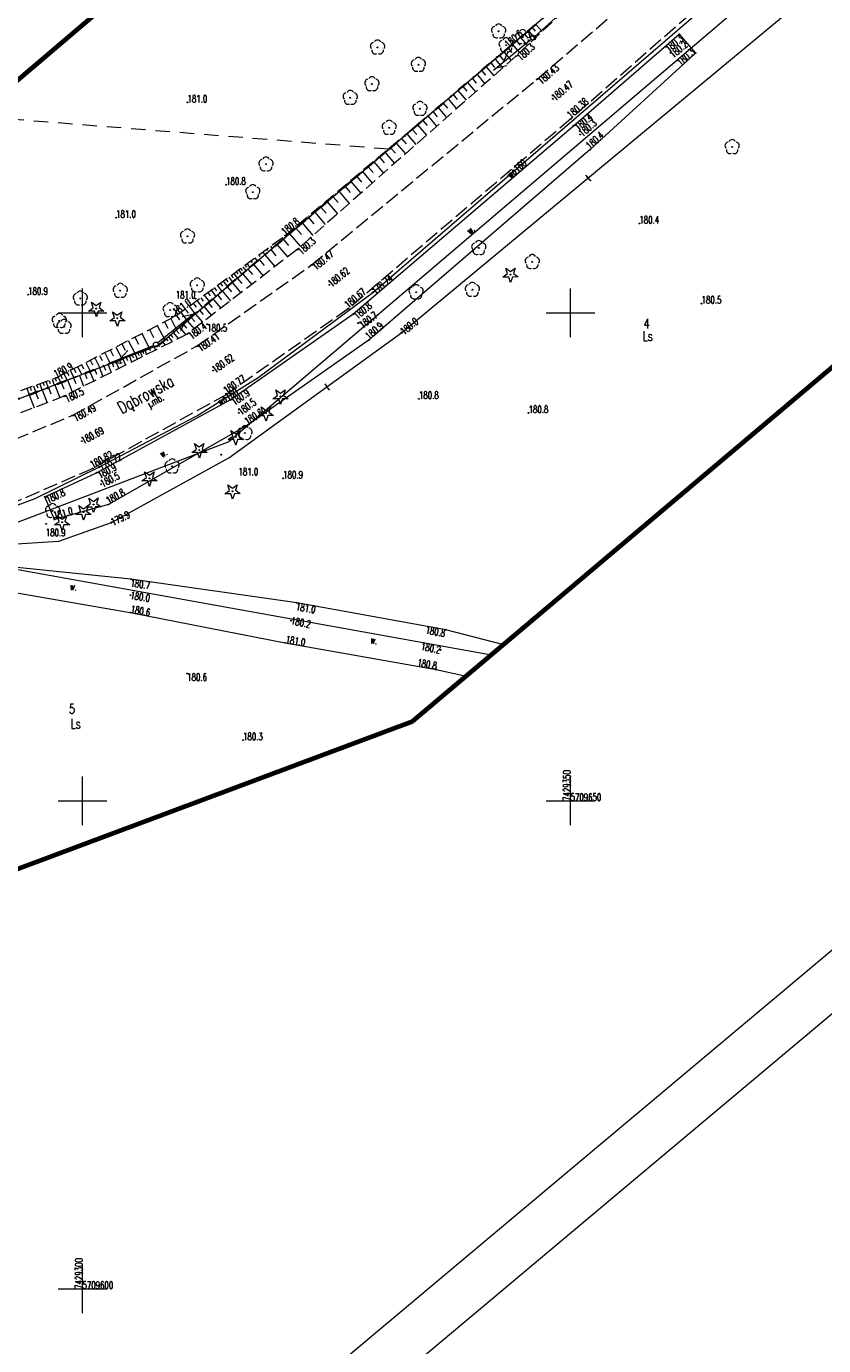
# Model space of a CAD drawing. Header units: metres. Extents: x 7429064 to 7429988, y 5709479 to 5710302.
# Tile 9 of 38: x 7429294 to 7429376, y 5709594 to 5709729. Entities that reach past the tile are written whole.
import ezdxf
from ezdxf.enums import TextEntityAlignment as Align

# ---------------------------------------------------------------- set-up
doc = ezdxf.new("R2010")
doc.units = ezdxf.units.M
doc.header["$MEASUREMENT"] = 0
for name, pattern in [('1', [0]), ('12', [3, 1, -1, 0, -1]), ('3_1', [0]), ('3_BUBZ02', [1.75, 1.25, -0.5]), ('3_BUBZ02G', [1.75, 1.25, -0.5]), ('3_KTJZ01', [2, 1.5, -0.5]), ('3_PTRW02', [0]), ('4', [2.5, 1.5, -1]), ('4_1', [0]), ('4_BUBZ02', [1.75, 1.25, -0.5]), ('4_BUBZ02G', [1.75, 1.25, -0.5]), ('7_1', [0]), ('7_SUPT_01', [0]), ('7_SUPW_01', [0]), ('8_SUPT_01', [0])]:
    doc.linetypes.add(name, pattern=pattern)
doc.layers.get('0').update_dxf_attribs({"color": 250, "linetype": 'CONTINUOUS', "lineweight": 100})
for name, color, linetype, lineweight in [('arkusz', 250, 'CONTINUOUS', 18), ('BUBZ_L_1', 7, '3_BUBZ02', 18), ('BUBZ_L_1_a', 7, '4_BUBZ02', 18), ('DZIALKA_L_0', 96, '1', 18), ('DZIALKA_T_0', 96, 'CONTINUOUS', 18), ('GMINA_L_0', 7, '12', 35), ('KRZYZE_L_0', 7, '1', 18), ('KRZYZE_T_0', 7, 'CONTINUOUS', 18), ('KTJZ_E_T_0', 7, 'CONTINUOUS', 15), ('KTJZ_L_0', 7, '3_KTJZ01', 18), ('KTUL_E_T_0', 7, 'CONTINUOUS', 25), ('OBOP_T_0', 96, 'CONTINUOUS', 18), ('OBOP_T_0_a', 96, 'CONTINUOUS', 18), ('OBOP_T_1', 96, 'CONTINUOUS', 18), ('OBOP_T_1_a', 96, 'CONTINUOUS', 18), ('PTRW_E_T_0', 7, 'CONTINUOUS', 15), ('PTRW_L_1', 7, 'CONTINUOUS', 18), ('RTPW_T_0', 7, 'CONTINUOUS', 15), ('RTPW_T_0_a', 7, 'CONTINUOUS', 15), ('RTPW_T_1', 7, 'CONTINUOUS', 15), ('SUPM_T_0', 7, 'CONTINUOUS', 15), ('SUPT_E_T_0', 30, 'CONTINUOUS', 15), ('SUPT_L_0', 30, '7_SUPT_01', 18), ('SUPT_L_0_a', 30, '8_SUPT_01', 18), ('SUPW_E_T_0', 5, 'CONTINUOUS', 15), ('SUPW_L_0', 5, '7_SUPW_01', 18), ('SUSM_T_3_a', 7, 'CONTINUOUS', 18), ('SUTT_T_0', 30, 'CONTINUOUS', 18), ('SUTW_T_0', 5, 'CONTINUOUS', 18), ('UZYTKI_L_0', 96, '4', 18), ('UZYTKI_T_0', 96, 'CONTINUOUS', 18), ('zakres', 2, 'CONTINUOUS', 70)]:
    doc.layers.add(name, color=color, linetype=linetype, lineweight=lineweight)
doc.styles.get("Standard").update_dxf_attribs({"font": 'Simplex.SHX', "width": 0.75})

# ---------------------------------------------------------------- blocks, each defined once
blk = doc.blocks.new('3_OBOP02_01')
at = {"linetype": 'Continuous'}
blk.add_circle((0, 0), 0.045, dxfattribs=at)
for centre, start, end in [((-0.36, 0.12), 102.1445, 221.86), ((0, 0.38), 30.1401, 149.8599), ((0.36, 0.12), 318.14, 77.8555), ((-0.22, -0.3), 174.1482, 293.8542), ((0.22, -0.3), 246.1458, 5.8518)]:
    blk.add_arc(centre, 0.375, start, end, dxfattribs=at)
blk = doc.blocks.new('3_OBOP01_01')
at = {"linetype": 'Continuous'}
for p, q in [((-0.78225, -0.26495), (-0.3012, 0.09375)), ((-0.3012, 0.09375), (-0.4937, 0.6621)), ((-0.4937, 0.6621), (-0.0039, 0.31545)), ((-0.0039, 0.31545), (0.4771, 0.67415)), ((0.4771, 0.67415), (0.2988, 0.1012)), ((0.2988, 0.1012), (0.7886, -0.24545)), ((-0.18225, -0.2575), (-0.78225, -0.26495)), ((0.01025, -0.82585), (-0.18225, -0.2575)), ((0.1886, -0.2529), (0.01025, -0.82585)), ((0.7886, -0.24545), (0.1886, -0.2529))]:
    blk.add_line(p, q, dxfattribs=at)
blk.add_circle((0, 0), 0.045, dxfattribs=at)
blk = doc.blocks.new('3_RTPW01')
at = {"linetype": 'Continuous'}
blk.add_circle((0, 0), 0.045, dxfattribs=at)
blk = doc.blocks.new('3_RTPW02')
at = {"linetype": 'Continuous'}
blk.add_circle((0, 0), 0.045, dxfattribs=at)
blk = doc.blocks.new('4_OBOP02_01')
at = {"linetype": 'Continuous'}
blk.add_circle((0, 0), 0.045, dxfattribs=at)
for centre, start, end in [((-0.36, 0.12), 102.1445, 221.86), ((0, 0.38), 30.1401, 149.8599), ((0.36, 0.12), 318.14, 77.8555), ((-0.22, -0.3), 174.1482, 293.8542), ((0.22, -0.3), 246.1458, 5.8518)]:
    blk.add_arc(centre, 0.375, start, end, dxfattribs=at)
blk = doc.blocks.new('4_OBOP01_01')
at = {"linetype": 'Continuous'}
for p, q in [((-0.78225, -0.26495), (-0.3012, 0.09375)), ((-0.3012, 0.09375), (-0.4937, 0.6621)), ((-0.4937, 0.6621), (-0.0039, 0.31545)), ((-0.0039, 0.31545), (0.4771, 0.67415)), ((0.4771, 0.67415), (0.2988, 0.1012)), ((0.2988, 0.1012), (0.7886, -0.24545)), ((-0.18225, -0.2575), (-0.78225, -0.26495)), ((0.01025, -0.82585), (-0.18225, -0.2575)), ((0.1886, -0.2529), (0.01025, -0.82585)), ((0.7886, -0.24545), (0.1886, -0.2529))]:
    blk.add_line(p, q, dxfattribs=at)
blk.add_circle((0, 0), 0.045, dxfattribs=at)
blk = doc.blocks.new('4_RTPW01')
at = {"linetype": 'Continuous'}
blk.add_circle((0, 0), 0.045, dxfattribs=at)
blk = doc.blocks.new('7_SUSM04_01')
at = {"linetype": 'Continuous'}
blk.add_circle((0, 0), 0.25, dxfattribs=at)
blk = doc.blocks.new('7_SUPS01_07')
at = {"linetype": 'Continuous'}
blk.add_circle((0, 0), 0.0625, dxfattribs=at)
blk = doc.blocks.new('7_SUPS01_08')
at = {"linetype": 'Continuous'}
blk.add_circle((0, 0), 0.0625, dxfattribs=at)
blk = doc.blocks.new('8_SUSM04_01')
at = {"linetype": 'Continuous'}
blk.add_circle((0, 0), 0.25, dxfattribs=at)

msp = doc.modelspace()

# ---------------------------------------------------------------- linework, layer by layer
at = {"layer": 'arkusz', "linetype": 'Continuous'}
for p, q in [((7429988.34, 5710141.34), (7429199.32, 5709479.27)), ((7429981.3, 5710141.96), (7429199.93, 5709486.32))]:
    msp.add_line(p, q, dxfattribs=at)
at = {"layer": 'BUBZ_L_1', "linetype": '3_BUBZ02'}
for p, q in [((7429362.15, 5709742.94), (7429344.41, 5709726.3)), ((7429344.41, 5709726.3), (7429321.95, 5709706.46)), ((7429321.95, 5709706.46), (7429310.74, 5709697.83)), ((7429310.74, 5709697.83), (7429298.09, 5709691.45)), ((7429298.09, 5709691.45), (7429284.33, 5709686.14))]:
    msp.add_line(p, q, dxfattribs=at)
at = {"layer": 'BUBZ_L_1', "linetype": '3_BUBZ02G'}
for p, q in [((7429343.65, 5709727.14), (7429348.21, 5709731.08)), ((7429338.5, 5709722.82), (7429343.65, 5709727.14)), ((7429307.84, 5709696.73), (7429338.5, 5709722.82)), ((7429284.02, 5709687.53), (7429307.84, 5709696.73))]:
    msp.add_line(p, q, dxfattribs=at)
at = {"layer": 'BUBZ_L_1', "linetype": '3_1'}
for p, q in [((7429345.68, 5709728.89), (7429346.35, 5709728.12)), ((7429346.07, 5709729.23), (7429346.39, 5709728.85)), ((7429346.44, 5709729.55), (7429347.09, 5709728.81)), ((7429344.47, 5709727.85), (7429344.82, 5709727.43)), ((7429344.88, 5709728.2), (7429345.58, 5709727.39)), ((7429345.28, 5709728.55), (7429345.62, 5709728.15)), ((7429342.73, 5709726.37), (7429343.11, 5709725.92)), ((7429343.18, 5709726.74), (7429343.92, 5709725.86)), ((7429343.62, 5709727.11), (7429343.98, 5709726.68)), ((7429344.05, 5709727.48), (7429344.77, 5709726.64)), ((7429341.36, 5709725.22), (7429342.14, 5709724.29)), ((7429341.82, 5709725.61), (7429342.21, 5709725.15)), ((7429342.28, 5709725.99), (7429343.04, 5709725.09)), ((7429339.45, 5709723.61), (7429340.27, 5709722.64)), ((7429339.94, 5709724.02), (7429340.34, 5709723.54)), ((7429340.42, 5709724.43), (7429341.21, 5709723.48)), ((7429340.89, 5709724.82), (7429341.29, 5709724.36)), ((7429337.96, 5709722.36), (7429338.39, 5709721.85)), ((7429338.46, 5709722.78), (7429339.3, 5709721.79)), ((7429338.96, 5709723.2), (7429339.37, 5709722.71)), ((7429336.43, 5709721.05), (7429337.3, 5709720.02)), ((7429336.94, 5709721.49), (7429337.38, 5709720.98)), ((7429337.45, 5709721.93), (7429338.31, 5709720.91)), ((7429334.86, 5709719.71), (7429335.31, 5709719.19)), ((7429335.38, 5709720.17), (7429336.28, 5709719.12)), ((7429335.91, 5709720.61), (7429336.35, 5709720.09)), ((7429333.24, 5709718.34), (7429334.16, 5709717.25)), ((7429333.78, 5709718.8), (7429334.24, 5709718.26)), ((7429334.32, 5709719.26), (7429335.23, 5709718.19)), ((7429331.57, 5709716.92), (7429332.05, 5709716.36)), ((7429332.13, 5709717.4), (7429333.08, 5709716.29)), ((7429332.69, 5709717.87), (7429333.15, 5709717.32)), ((7429329.86, 5709715.47), (7429330.84, 5709714.31)), ((7429330.44, 5709715.96), (7429330.92, 5709715.38)), ((7429331.01, 5709716.44), (7429331.97, 5709715.31)), ((7429328.69, 5709714.47), (7429329.69, 5709713.3)), ((7429329.28, 5709714.97), (7429329.77, 5709714.39)), ((7429326.9, 5709712.95), (7429327.41, 5709712.34)), ((7429327.5, 5709713.46), (7429328.52, 5709712.26)), ((7429328.1, 5709713.97), (7429328.6, 5709713.38)), ((7429325.05, 5709711.38), (7429326.11, 5709710.14)), ((7429325.68, 5709711.9), (7429326.2, 5709711.29)), ((7429326.29, 5709712.43), (7429327.33, 5709711.21)), ((7429323.8, 5709710.31), (7429324.87, 5709709.04)), ((7429324.43, 5709710.84), (7429324.96, 5709710.22)), ((7429321.86, 5709708.66), (7429322.42, 5709708.01)), ((7429322.51, 5709709.21), (7429323.61, 5709707.93)), ((7429323.16, 5709709.76), (7429323.7, 5709709.12)), ((7429320.55, 5709707.55), (7429321.11, 5709706.89)), ((7429321.21, 5709708.1), (7429322.32, 5709706.79)), ((7429318.69, 5709705.96), (7429319.72, 5709704.74)), ((7429319.29, 5709706.48), (7429319.82, 5709705.85)), ((7429319.92, 5709707), (7429321, 5709705.73)), ((7429317.52, 5709704.96), (7429318.5, 5709703.8)), ((7429318.09, 5709705.45), (7429318.6, 5709704.86)), ((7429315.86, 5709703.55), (7429316.32, 5709703.02)), ((7429316.4, 5709704.01), (7429317.34, 5709702.91)), ((7429316.95, 5709704.48), (7429317.43, 5709703.92)), ((7429314.32, 5709702.24), (7429315.17, 5709701.24)), ((7429314.82, 5709702.67), (7429315.26, 5709702.16)), ((7429315.33, 5709703.11), (7429316.23, 5709702.06)), ((7429312.44, 5709700.64), (7429313.21, 5709699.73)), ((7429312.89, 5709701.03), (7429313.29, 5709700.56)), ((7429313.36, 5709701.42), (7429314.17, 5709700.47)), ((7429313.83, 5709701.83), (7429314.25, 5709701.34)), ((7429310.72, 5709699.18), (7429311.43, 5709698.36)), ((7429311.14, 5709699.53), (7429311.5, 5709699.11)), ((7429311.56, 5709699.89), (7429312.3, 5709699.03)), ((7429311.99, 5709700.26), (7429312.37, 5709699.82)), ((7429309.3, 5709697.97), (7429309.81, 5709697.36)), ((7429309.6, 5709698.23), (7429309.89, 5709697.89)), ((7429309.94, 5709698.52), (7429310.59, 5709697.75)), ((7429310.32, 5709698.84), (7429310.66, 5709698.44)), ((7429307.33, 5709696.53), (7429307.47, 5709696.18)), ((7429307.8, 5709696.71), (7429307.86, 5709696.56)), ((7429308.19, 5709697.03), (7429308.48, 5709696.69)), ((7429308.57, 5709697.35), (7429308.75, 5709697.13)), ((7429308.78, 5709697.53), (7429309.19, 5709697.05)), ((7429309.02, 5709697.74), (7429309.26, 5709697.47)), ((7429303.79, 5709695.17), (7429303.93, 5709694.82)), ((7429304.14, 5709695.3), (7429304.4, 5709694.63)), ((7429304.48, 5709695.43), (7429304.6, 5709695.11)), ((7429304.8, 5709695.55), (7429305.03, 5709694.95)), ((7429305.1, 5709695.67), (7429305.21, 5709695.38)), ((7429305.39, 5709695.78), (7429305.6, 5709695.24)), ((7429305.66, 5709695.89), (7429305.76, 5709695.63)), ((7429305.92, 5709695.99), (7429306.11, 5709695.49)), ((7429306.17, 5709696.08), (7429306.26, 5709695.85)), ((7429306.4, 5709696.17), (7429306.57, 5709695.73)), ((7429306.87, 5709696.35), (7429306.94, 5709696.15)), ((7429300.23, 5709693.79), (7429300.44, 5709693.26)), ((7429300.76, 5709694), (7429301.15, 5709692.99)), ((7429301.26, 5709694.19), (7429301.45, 5709693.71)), ((7429301.74, 5709694.37), (7429302.09, 5709693.47)), ((7429302.19, 5709694.55), (7429302.36, 5709694.12)), ((7429302.62, 5709694.72), (7429302.94, 5709693.9)), ((7429303.03, 5709694.87), (7429303.18, 5709694.48)), ((7429303.42, 5709695.02), (7429303.71, 5709694.28)), ((7429297.18, 5709692.61), (7429297.68, 5709691.29)), ((7429297.83, 5709692.87), (7429298.08, 5709692.22)), ((7429298.48, 5709693.12), (7429298.96, 5709691.89)), ((7429299.09, 5709693.35), (7429299.32, 5709692.77)), ((7429299.68, 5709693.58), (7429300.11, 5709692.47)), ((7429294.54, 5709691.59), (7429295.05, 5709690.28)), ((7429295.2, 5709691.85), (7429295.45, 5709691.19)), ((7429295.86, 5709692.1), (7429296.37, 5709690.79)), ((7429296.52, 5709692.36), (7429296.77, 5709691.7))]:
    msp.add_line(p, q, dxfattribs=at)
at = {"layer": 'BUBZ_L_1_a', "linetype": '4_BUBZ02'}
for p, q in [((7429307.84, 5709696.73), (7429338.5, 5709722.82)), ((7429284.02, 5709687.53), (7429307.84, 5709696.73))]:
    msp.add_line(p, q, dxfattribs=at)
at = {"layer": 'BUBZ_L_1_a', "linetype": '4_BUBZ02G'}
for p, q in [((7429320.76, 5709707.92), (7429338.5, 5709722.82)), ((7429309.58, 5709699.69), (7429320.76, 5709707.92)), ((7429297.3, 5709693.34), (7429309.58, 5709699.69)), ((7429283.8, 5709688.52), (7429297.3, 5709693.34))]:
    msp.add_line(p, q, dxfattribs=at)
at = {"layer": 'BUBZ_L_1_a', "linetype": '4_1'}
for p, q in [((7429337.72, 5709722.16), (7429337.72, 5709722.15)), ((7429338.1, 5709722.48), (7429338.1, 5709722.48)), ((7429338.48, 5709722.8), (7429338.48, 5709722.8)), ((7429336.19, 5709720.87), (7429336.2, 5709720.86)), ((7429336.57, 5709721.19), (7429336.58, 5709721.18)), ((7429336.95, 5709721.52), (7429336.96, 5709721.51)), ((7429337.34, 5709721.84), (7429337.34, 5709721.83)), ((7429334.66, 5709719.59), (7429334.68, 5709719.56)), ((7429335.04, 5709719.91), (7429335.06, 5709719.89)), ((7429335.42, 5709720.23), (7429335.44, 5709720.21)), ((7429335.8, 5709720.55), (7429335.82, 5709720.53)), ((7429333.12, 5709718.3), (7429333.15, 5709718.27)), ((7429333.51, 5709718.62), (7429333.53, 5709718.59)), ((7429333.89, 5709718.94), (7429333.91, 5709718.91)), ((7429334.27, 5709719.27), (7429334.3, 5709719.24)), ((7429331.59, 5709717.02), (7429331.63, 5709716.97)), ((7429331.97, 5709717.34), (7429332.01, 5709717.29)), ((7429332.36, 5709717.66), (7429332.39, 5709717.62)), ((7429332.74, 5709717.98), (7429332.77, 5709717.94)), ((7429329.68, 5709715.41), (7429329.73, 5709715.35)), ((7429330.06, 5709715.73), (7429330.11, 5709715.67)), ((7429330.44, 5709716.05), (7429330.49, 5709716)), ((7429330.83, 5709716.37), (7429330.87, 5709716.32)), ((7429331.21, 5709716.69), (7429331.25, 5709716.65)), ((7429328.15, 5709714.12), (7429328.19, 5709714.06)), ((7429328.53, 5709714.44), (7429328.58, 5709714.38)), ((7429328.91, 5709714.76), (7429328.96, 5709714.71)), ((7429329.29, 5709715.09), (7429329.34, 5709715.03)), ((7429326.61, 5709712.84), (7429326.66, 5709712.78)), ((7429327, 5709713.16), (7429327.06, 5709713.08)), ((7429327.38, 5709713.48), (7429327.43, 5709713.42)), ((7429327.76, 5709713.8), (7429327.82, 5709713.73)), ((7429325.08, 5709711.55), (7429325.13, 5709711.49)), ((7429325.47, 5709711.87), (7429325.54, 5709711.79)), ((7429325.85, 5709712.19), (7429325.9, 5709712.13)), ((7429326.23, 5709712.51), (7429326.3, 5709712.43)), ((7429323.55, 5709710.26), (7429323.6, 5709710.21)), ((7429323.93, 5709710.58), (7429324.01, 5709710.49)), ((7429324.32, 5709710.91), (7429324.36, 5709710.85)), ((7429324.7, 5709711.23), (7429324.77, 5709711.14)), ((7429321.64, 5709708.66), (7429321.73, 5709708.55)), ((7429322.02, 5709708.98), (7429322.07, 5709708.92)), ((7429322.4, 5709709.3), (7429322.49, 5709709.19)), ((7429322.78, 5709709.62), (7429322.83, 5709709.56)), ((7429323.17, 5709709.94), (7429323.25, 5709709.84)), ((7429320.07, 5709707.41), (7429320.2, 5709707.24)), ((7429320.47, 5709707.71), (7429320.53, 5709707.64)), ((7429320.87, 5709708.01), (7429320.97, 5709707.9)), ((7429321.25, 5709708.33), (7429321.3, 5709708.28)), ((7429318.06, 5709705.93), (7429318.17, 5709705.77)), ((7429318.46, 5709706.23), (7429318.67, 5709705.94)), ((7429318.86, 5709706.52), (7429318.96, 5709706.4)), ((7429319.27, 5709706.82), (7429319.43, 5709706.59)), ((7429319.67, 5709707.12), (7429319.74, 5709707.02)), ((7429316.21, 5709704.57), (7429316.37, 5709704.35)), ((7429316.43, 5709704.73), (7429316.74, 5709704.31)), ((7429316.64, 5709704.89), (7429316.79, 5709704.68)), ((7429316.85, 5709705.04), (7429317.14, 5709704.64)), ((7429317.25, 5709705.34), (7429317.39, 5709705.15)), ((7429317.65, 5709705.63), (7429317.91, 5709705.29)), ((7429314.42, 5709703.25), (7429314.84, 5709702.68)), ((7429314.7, 5709703.46), (7429314.9, 5709703.19)), ((7429314.98, 5709703.66), (7429315.37, 5709703.13)), ((7429315.24, 5709703.86), (7429315.43, 5709703.6)), ((7429315.5, 5709704.04), (7429315.86, 5709703.55)), ((7429315.74, 5709704.23), (7429315.92, 5709703.99)), ((7429315.98, 5709704.4), (7429316.32, 5709703.94)), ((7429312.83, 5709702.08), (7429313.08, 5709701.74)), ((7429313.17, 5709702.33), (7429313.65, 5709701.68)), ((7429313.5, 5709702.58), (7429313.73, 5709702.26)), ((7429313.82, 5709702.81), (7429314.27, 5709702.2)), ((7429314.12, 5709703.03), (7429314.34, 5709702.74)), ((7429310.93, 5709700.69), (7429311.53, 5709699.87)), ((7429311.34, 5709700.99), (7429311.63, 5709700.59)), ((7429311.73, 5709701.28), (7429312.29, 5709700.52)), ((7429312.11, 5709701.55), (7429312.38, 5709701.19)), ((7429312.48, 5709701.82), (7429313, 5709701.12)), ((7429309.05, 5709699.42), (7429309.64, 5709698.27)), ((7429309.62, 5709699.72), (7429309.95, 5709699.27)), ((7429310.07, 5709700.05), (7429310.72, 5709699.18)), ((7429310.51, 5709700.38), (7429310.82, 5709699.95)), ((7429306.09, 5709697.89), (7429306.88, 5709696.36)), ((7429306.86, 5709698.28), (7429307.27, 5709697.48)), ((7429307.66, 5709698.7), (7429308.42, 5709697.23)), ((7429308.4, 5709699.08), (7429308.74, 5709698.43)), ((7429303.42, 5709696.5), (7429304.05, 5709695.27)), ((7429304.03, 5709696.82), (7429304.37, 5709696.17)), ((7429304.68, 5709697.16), (7429305.39, 5709695.79)), ((7429305.37, 5709697.51), (7429305.75, 5709696.79)), ((7429300.78, 5709695.14), (7429301.02, 5709694.66)), ((7429301.25, 5709695.38), (7429301.77, 5709694.38)), ((7429301.75, 5709695.64), (7429302.02, 5709695.11)), ((7429302.28, 5709695.91), (7429302.85, 5709694.8)), ((7429302.83, 5709696.2), (7429303.13, 5709695.61)), ((7429298.08, 5709693.74), (7429298.42, 5709693.09)), ((7429298.41, 5709693.91), (7429298.59, 5709693.57)), ((7429298.75, 5709694.09), (7429299.13, 5709693.37)), ((7429299.12, 5709694.28), (7429299.31, 5709693.9)), ((7429299.5, 5709694.48), (7429299.92, 5709693.67)), ((7429299.9, 5709694.69), (7429300.12, 5709694.26)), ((7429300.33, 5709694.91), (7429300.79, 5709694.01)), ((7429294.97, 5709692.51), (7429295.21, 5709691.85)), ((7429295.3, 5709692.63), (7429295.42, 5709692.3)), ((7429295.63, 5709692.74), (7429295.85, 5709692.1)), ((7429295.95, 5709692.86), (7429296.06, 5709692.54)), ((7429296.26, 5709692.97), (7429296.49, 5709692.34)), ((7429296.58, 5709693.08), (7429296.69, 5709692.77)), ((7429296.88, 5709693.19), (7429297.1, 5709692.58)), ((7429297.19, 5709693.3), (7429297.3, 5709693)), ((7429297.48, 5709693.43), (7429297.78, 5709692.85)), ((7429297.77, 5709693.58), (7429297.93, 5709693.27)), ((7429294.3, 5709692.27), (7429294.54, 5709691.59)), ((7429294.64, 5709692.39), (7429294.76, 5709692.06))]:
    msp.add_line(p, q, dxfattribs=at)
at = {"layer": 'DZIALKA_L_0', "linetype": '1'}
for p, q in [((7429435.86, 5709805.65), (7429307.84, 5709696.73)), ((7429408.88, 5709766.76), (7429315.02, 5709686.81)), ((7429307.84, 5709696.73), (7429130.47, 5709628.22)), ((7429284.72, 5709675.26), (7429315.02, 5709686.81)), ((7429284.72, 5709675.26), (7429341.9, 5709664.95))]:
    msp.add_line(p, q, dxfattribs=at)
at = {"layer": 'GMINA_L_0', "linetype": '12'}
for p, q in [((7429307.84, 5709696.73), (7429435.86, 5709805.65)), ((7429100.73, 5709616.74), (7429307.84, 5709696.73))]:
    msp.add_line(p, q, dxfattribs=at)
at = {"layer": 'KRZYZE_L_0', "linetype": '1'}
for p, q in [((7429300, 5709697.5), (7429300, 5709702.5)), ((7429350, 5709697.5), (7429350, 5709702.5)), ((7429297.5, 5709700), (7429302.5, 5709700)), ((7429347.5, 5709700), (7429352.5, 5709700)), ((7429300, 5709647.5), (7429300, 5709652.5)), ((7429350, 5709647.5), (7429350, 5709652.5)), ((7429297.5, 5709650), (7429302.5, 5709650)), ((7429347.5, 5709650), (7429352.5, 5709650)), ((7429300, 5709597.5), (7429300, 5709602.5)), ((7429297.5, 5709600), (7429302.5, 5709600))]:
    msp.add_line(p, q, dxfattribs=at)
at = {"layer": 'KTJZ_L_0', "linetype": '3_KTJZ01'}
for p, q in [((7429346.53, 5709723.92), (7429369.53, 5709743.52)), ((7429372.8, 5709739.82), (7429350.04, 5709719.88)), ((7429323.43, 5709704.88), (7429346.53, 5709723.92)), ((7429350.04, 5709719.88), (7429327.24, 5709700.43)), ((7429311.67, 5709696.57), (7429323.43, 5709704.88)), ((7429327.24, 5709700.43), (7429314.78, 5709691.65)), ((7429298.95, 5709689.48), (7429311.67, 5709696.57)), ((7429314.78, 5709691.65), (7429301.05, 5709684.05)), ((7429285.66, 5709683.98), (7429298.95, 5709689.48)), ((7429301.05, 5709684.05), (7429288.64, 5709678.65))]:
    msp.add_line(p, q, dxfattribs=at)
at = {"layer": 'PTRW_L_1', "linetype": '3_PTRW02'}
for p, q in [((7429350.31, 5709719.17), (7429361.13, 5709728.54)), ((7429361.13, 5709728.54), (7429362.81, 5709726.6)), ((7429362.81, 5709726.6), (7429352, 5709716.72)), ((7429327.69, 5709699.85), (7429350.31, 5709719.17)), ((7429352, 5709716.72), (7429329.38, 5709697.22)), ((7429315.13, 5709691.08), (7429327.69, 5709699.85)), ((7429329.38, 5709697.22), (7429316.91, 5709688.49)), ((7429301.44, 5709683.62), (7429315.13, 5709691.08)), ((7429316.91, 5709688.49), (7429302.68, 5709680.36)), ((7429296.15, 5709681.14), (7429301.44, 5709683.62)), ((7429297.12, 5709678.84), (7429296.15, 5709681.14)), ((7429302.68, 5709680.36), (7429297.12, 5709678.84)), ((7429304.97, 5709672.71), (7429290.65, 5709674.17)), ((7429321.95, 5709670.29), (7429304.97, 5709672.71)), ((7429290.1, 5709671.85), (7429304.88, 5709669.3)), ((7429337.22, 5709667.53), (7429321.95, 5709670.29)), ((7429304.88, 5709669.3), (7429320.76, 5709666.19)), ((7429343.15, 5709666), (7429337.22, 5709667.53)), ((7429320.76, 5709666.19), (7429336.24, 5709663.45)), ((7429336.24, 5709663.45), (7429339.33, 5709662.77))]:
    msp.add_line(p, q, dxfattribs=at)
at = {"layer": 'SUPT_L_0', "linetype": '7_SUPT_01'}
for p, q in [((7429346.36, 5709728.36), (7429350.09, 5709731.68)), ((7429332.7, 5709697.97), (7429372.6, 5709731.07)), ((7429342.1, 5709724.88), (7429345.98, 5709728.03)), ((7429343.14, 5709725.73), (7429343.6, 5709726.75)), ((7429342.37, 5709725.1), (7429343.46, 5709725.34)), ((7429315, 5709685.14), (7429332.7, 5709697.97)), ((7429302.97, 5709678.51), (7429315, 5709685.14)), ((7429297.57, 5709676.6), (7429302.97, 5709678.51)), ((7429293.24, 5709676.33), (7429297.57, 5709676.6))]:
    msp.add_line(p, q, dxfattribs=at)
at = {"layer": 'SUPT_L_0_a', "linetype": '8_SUPT_01'}
for p, q in [((7429307.7, 5709696.92), (7429311.58, 5709700.07)), ((7429310.08, 5709698.2), (7429310.54, 5709699.22)), ((7429310.22, 5709699.61), (7429311.31, 5709699.85)), ((7429302.64, 5709694.81), (7429307.28, 5709696.67)), ((7429303.89, 5709695.31), (7429304.63, 5709696.15)), ((7429302.96, 5709694.94), (7429304.08, 5709694.85))]:
    msp.add_line(p, q, dxfattribs=at)
at = {"layer": 'SUPW_L_0', "linetype": '7_SUPW_01'}
for p, q in [((7429329.75, 5709702.1), (7429369.46, 5709736.3)), ((7429318.01, 5709693.37), (7429329.75, 5709702.1)), ((7429311.72, 5709689.46), (7429318.01, 5709693.37)), ((7429301.73, 5709684.21), (7429311.72, 5709689.46)), ((7429295.17, 5709680.98), (7429301.73, 5709684.21)), ((7429258.41, 5709667.37), (7429295.17, 5709680.98))]:
    msp.add_line(p, q, dxfattribs=at)
at = {"layer": 'SUPW_L_0', "linetype": '7_1'}
for p, q in [((7429329.75, 5709702.1), (7429369.46, 5709736.3)), ((7429318.01, 5709693.37), (7429329.75, 5709702.1)), ((7429311.72, 5709689.46), (7429318.01, 5709693.37)), ((7429301.73, 5709684.21), (7429311.72, 5709689.46)), ((7429295.17, 5709680.98), (7429301.73, 5709684.21)), ((7429258.41, 5709667.37), (7429295.17, 5709680.98))]:
    msp.add_line(p, q, dxfattribs=at)
at = {"layer": 'UZYTKI_L_0', "linetype": '4'}
msp.add_line((7429331.39, 5709716.77), (7429285.8, 5709720.38), dxfattribs=at)
at = {"layer": 'zakres', "linetype": 'Continuous'}
msp.add_line((7429175.96, 5709599.26), (7429333.85, 5709658.15), dxfattribs=at)
at = {"layer": 'zakres', "linetype": 'Continuous', "lineweight": 70, "flags": 128}
for points in [[(7429292.23, 5709722.86), (7429640.8, 5710019.4)], [(7429333.85, 5709658.15), (7429404.23, 5709717.55)]]:
    msp.add_lwpolyline(points, dxfattribs=at)

# ---------------------------------------------------------------- block references
at = {"layer": 'OBOP_T_0'}
for p in [(7429343.85, 5709703.92), (7429320.29, 5709691.44), (7429318.79, 5709689.72), (7429315.7, 5709687.28), (7429311.97, 5709685.94), (7429306.86, 5709683.04), (7429315.37, 5709681.72), (7429300.11, 5709679.59), (7429301.13, 5709680.36), (7429297.91, 5709678.54)]:
    msp.add_blockref('3_OBOP01_01', p, dxfattribs=at)
at = {"layer": 'OBOP_T_0_a'}
for p in [(7429301.41, 5709700.43), (7429303.57, 5709699.44)]:
    msp.add_blockref('4_OBOP01_01', p, dxfattribs=at)
at = {"layer": 'OBOP_T_1'}
for p in [(7429345.1, 5709728.26), (7429366.55, 5709716.99), (7429340.6, 5709706.65), (7429346.08, 5709705.22), (7429334.18, 5709702.12), (7429339.94, 5709702.37), (7429316.64, 5709687.69), (7429309.18, 5709684.27), (7429296.94, 5709679.7)]:
    msp.add_blockref('3_OBOP02_01', p, dxfattribs=at)
at = {"layer": 'OBOP_T_1_a'}
for p in [(7429342.63, 5709728.85), (7429330.23, 5709727.2), (7429343.4, 5709727.42), (7429334.41, 5709725.42), (7429329.65, 5709723.44), (7429327.43, 5709722.04), (7429334.57, 5709720.91), (7429331.42, 5709718.97), (7429318.8, 5709715.22), (7429317.45, 5709712.37), (7429310.76, 5709707.84), (7429311.76, 5709702.82), (7429299.78, 5709701.48), (7429303.87, 5709702.27), (7429308.98, 5709700.29), (7429297.62, 5709699.18), (7429298.11, 5709698.58)]:
    msp.add_blockref('4_OBOP02_01', p, dxfattribs=at)
at = {"layer": 'RTPW_T_0'}
for p in [(7429361.13, 5709728.54), (7429361.82, 5709727.65), (7429343.65, 5709727.14), (7429344.41, 5709726.3), (7429362.81, 5709726.6), (7429350.31, 5709719.17), (7429350.98, 5709718.27), (7429352, 5709716.72), (7429357.05, 5709709.15), (7429321.95, 5709706.46), (7429363.42, 5709700.95), (7429327.69, 5709699.85), (7429310.74, 5709697.83), (7429312.78, 5709698.83), (7429328.25, 5709698.95), (7429329.38, 5709697.22), (7429298.09, 5709691.45), (7429315.13, 5709691.08), (7429334.47, 5709691.19), (7429316.03, 5709689.76), (7429345.7, 5709689.74), (7429316.9, 5709688.49), (7429314.21, 5709685.46), (7429301.44, 5709683.62), (7429320.56, 5709683.04), (7429301.91, 5709682.44), (7429296.15, 5709681.14), (7429302.68, 5709680.36), (7429297.12, 5709678.84), (7429296.27, 5709678.38), (7429304.97, 5709672.71), (7429304.91, 5709671.07), (7429321.95, 5709670.29), (7429304.88, 5709669.3), (7429321.38, 5709668.47), (7429337.22, 5709667.53), (7429320.76, 5709666.19), (7429336.68, 5709665.46), (7429310.73, 5709663.05), (7429336.24, 5709663.45), (7429316.45, 5709656.21)]:
    msp.add_blockref('3_RTPW01', p, dxfattribs=at)
at = {"layer": 'RTPW_T_0_a'}
for p in [(7429310.76, 5709721.56), (7429314.71, 5709713.13), (7429303.45, 5709709.75), (7429320.76, 5709707.92), (7429294.43, 5709701.86), (7429311.58, 5709701.46), (7429309.58, 5709699.69), (7429297.3, 5709693.34)]:
    msp.add_blockref('4_RTPW01', p, dxfattribs=at)
at = {"layer": 'RTPW_T_1'}
for p in [(7429346.53, 5709723.92), (7429348.19, 5709721.94), (7429350.04, 5709719.88), (7429323.43, 5709704.88), (7429325.29, 5709702.87), (7429327.24, 5709700.43), (7429311.67, 5709696.57), (7429313.39, 5709694.09), (7429314.78, 5709691.65), (7429298.95, 5709689.48), (7429299.93, 5709686.85), (7429301.05, 5709684.05)]:
    msp.add_blockref('3_RTPW02', p, dxfattribs=at)
at = {"layer": 'SUPM_T_0'}
msp.add_blockref('7_SUSM04_01', (7429346.17, 5709728.19), dxfattribs=at)
at = {"layer": 'SUSM_T_3_a'}
msp.add_blockref('8_SUSM04_01', (7429307.51, 5709696.76), dxfattribs=at)
at = {"layer": 'SUTT_T_0'}
for p in [(7429332.7, 5709697.97), (7429302.97, 5709678.51)]:
    msp.add_blockref('7_SUPS01_07', p, dxfattribs=at)
at = {"layer": 'SUTW_T_0'}
for p in [(7429329.75, 5709702.1), (7429301.73, 5709684.21)]:
    msp.add_blockref('7_SUPS01_08', p, dxfattribs=at)

# ---------------------------------------------------------------- texts
at = {"layer": 'DZIALKA_T_0', "width": 0.7}
for s, p in [('4', (7429357.5, 5709699.39)), ('5', (7429298.63, 5709659.92))]:
    msp.add_text(s, height=1, dxfattribs=at).set_placement(p, align=Align.TOP_LEFT)
at = {"layer": 'KRZYZE_T_0', "width": 0.7}
for s, p in [('7429350', (7429350, 5709650)), ('7429300', (7429300, 5709600))]:
    msp.add_text(s, height=0.75, rotation=90, dxfattribs=at).set_placement(p)
for s, p in [('5709650', (7429350, 5709650)), ('5709600', (7429300, 5709600))]:
    msp.add_text(s, height=0.75, dxfattribs=at).set_placement(p)
at = {"layer": 'KTJZ_E_T_0', "width": 0.7}
msp.add_text('j.mb.', height=0.75, rotation=28.9264, dxfattribs=at).set_placement((7429307.51, 5709690.92), align=Align.MIDDLE)
at = {"layer": 'KTUL_E_T_0', "width": 0.7}
msp.add_text('Dąbrowska', height=1.25, rotation=28.6105, dxfattribs=at).set_placement((7429306.54, 5709691.53), align=Align.MIDDLE)
at = {"layer": 'PTRW_E_T_0', "width": 0.7}
for rotation, p in [(40.4951, (7429339.75, 5709708.52)), (30.2033, (7429308.28, 5709685.65)), (354.0317, (7429299.09, 5709671.94)), (350.8954, (7429329.86, 5709666.46))]:
    msp.add_text('w.', height=0.75, rotation=rotation, dxfattribs=at).set_placement(p, align=Align.MIDDLE)
at = {"layer": 'RTPW_T_0', "width": 0.7}
for s, rotation, p in [('180.6', 40.8065, (7429343.65, 5709727.14)), ('180.4', 42.4263, (7429352, 5709716.72)), ('180.9', 40.7636, (7429329.38, 5709697.22)), ('180.8', 32.8369, (7429316.9, 5709688.49)), ('180.8', 29.7405, (7429302.68, 5709680.36)), ('181.0', 15.29, (7429297.12, 5709678.84)), ('180.6', 348.9192, (7429304.88, 5709669.3)), ('181.0', 349.9625, (7429320.76, 5709666.19))]:
    msp.add_text(s, height=0.75, rotation=rotation, dxfattribs=at).set_placement(p)
for s, rotation, p in [('180.3', 40.8922, (7429361.13, 5709728.54)), ('180.8', 349.7546, (7429337.22, 5709667.53))]:
    msp.add_text(s, height=0.75, rotation=rotation, dxfattribs=at).set_placement(p, align=Align.TOP_RIGHT)
for rotation, p in [(40.8701, (7429361.82, 5709727.65)), (348.8702, (7429336.68, 5709665.46))]:
    msp.add_text('180.2', height=0.75, rotation=rotation, dxfattribs=at).set_placement(p, align=Align.MIDDLE_RIGHT)
for s, rotation, p in [('180.3', 43.1619, (7429344.41, 5709726.3)), ('180.4', 40.8922, (7429350.31, 5709719.17)), ('180.3', 41.4557, (7429321.95, 5709706.46)), ('180.8', 40.501, (7429327.69, 5709699.85)), ('180.7', 37.6079, (7429328.25, 5709698.95)), ('180.4', 37.5908, (7429310.74, 5709697.83)), ('180.5', 26.764, (7429298.09, 5709691.45)), ('180.9', 34.9246, (7429315.13, 5709691.08)), ('180.9', 28.587, (7429301.44, 5709683.62)), ('180.8', 25.1176, (7429296.15, 5709681.14)), ('180.7', 351.8888, (7429304.97, 5709672.71)), ('181.0', 349.7546, (7429321.95, 5709670.29))]:
    msp.add_text(s, height=0.75, rotation=rotation, dxfattribs=at).set_placement(p, align=Align.TOP_LEFT)
for s, rotation, p in [('180.3', 42.4263, (7429362.81, 5709726.6)), ('180.8', 349.9625, (7429336.24, 5709663.45))]:
    msp.add_text(s, height=0.75, rotation=rotation, dxfattribs=at).set_placement(p, align=Align.RIGHT)
for s, rotation, p in [('180.3', 40.8701, (7429350.98, 5709718.27)), ('180.5', 36.9448, (7429316.03, 5709689.76)), ('180.5', 27.4028, (7429301.91, 5709682.44)), ('180.0', 351.0292, (7429304.91, 5709671.07)), ('180.2', 348.8702, (7429321.38, 5709668.47))]:
    msp.add_text(s, height=0.75, rotation=rotation, dxfattribs=at).set_placement(p, align=Align.MIDDLE_LEFT)
for s, p in [('180.4', (7429357.05, 5709709.15)), ('180.5', (7429363.42, 5709700.95)), ('180.8', (7429334.47, 5709691.19)), ('180.8', (7429345.7, 5709689.74)), ('180.9', (7429320.56, 5709683.04)), ('180.3', (7429316.45, 5709656.21))]:
    msp.add_text(s, height=0.75, dxfattribs=at).set_placement(p)
for s, p in [('180.5', (7429312.78, 5709698.83)), ('181.0', (7429315.98, 5709684.1)), ('180.9', (7429296.24, 5709677.87)), ('180.6', (7429310.73, 5709663.05))]:
    msp.add_text(s, height=0.75, dxfattribs=at).set_placement(p, align=Align.TOP_LEFT)
at = {"layer": 'RTPW_T_0_a', "width": 0.7}
for s, p in [('181.0', (7429310.76, 5709721.56)), ('180.8', (7429314.71, 5709713.13)), ('181.0', (7429303.45, 5709709.75)), ('180.9', (7429294.43, 5709701.86))]:
    msp.add_text(s, height=0.75, dxfattribs=at).set_placement(p)
for s, rotation, p in [('180.8', 40.0191, (7429320.76, 5709707.92)), ('181.0', 36.3581, (7429309.58, 5709699.69)), ('180.9', 27.3435, (7429297.3, 5709693.34))]:
    msp.add_text(s, height=0.75, rotation=rotation, dxfattribs=at).set_placement(p)
msp.add_text('181.0', height=0.75, dxfattribs=at).set_placement((7429311.58, 5709701.46), align=Align.RIGHT)
at = {"layer": 'RTPW_T_1', "width": 0.7}
for s, rotation, p in [('180.43', 40.4368, (7429346.53, 5709723.92)), ('180.47', 39.4968, (7429323.43, 5709704.88)), ('180.41', 35.2463, (7429311.67, 5709696.57)), ('180.49', 29.1348, (7429298.95, 5709689.48))]:
    msp.add_text(s, height=0.75, rotation=rotation, dxfattribs=at).set_placement(p, align=Align.TOP_LEFT)
for s, rotation, p in [('180.47', 40.6033, (7429348.19, 5709721.94)), ('180.62', 39.7859, (7429325.29, 5709702.87)), ('180.62', 36.0117, (7429313.39, 5709694.09)), ('180.69', 28.2754, (7429299.93, 5709686.85))]:
    msp.add_text(s, height=0.75, rotation=rotation, dxfattribs=at).set_placement(p, align=Align.MIDDLE_LEFT)
for s, rotation, p in [('180.38', 41.2215, (7429350.04, 5709719.88)), ('180.67', 40.4665, (7429327.24, 5709700.43)), ('180.77', 35.1706, (7429314.78, 5709691.65)), ('180.82', 28.9659, (7429301.05, 5709684.05))]:
    msp.add_text(s, height=0.75, rotation=rotation, dxfattribs=at).set_placement(p)
at = {"layer": 'SUPT_E_T_0', "width": 0.7}
for rotation, p in [(39.6782, (7429351.8, 5709713.82)), (35.9368, (7429325.06, 5709692.43))]:
    msp.add_text('t', height=0.75, rotation=rotation, dxfattribs=at).set_placement(p, align=Align.MIDDLE)
at = {"layer": 'SUPW_E_T_0', "width": 0.7}
for rotation, p in [(40.7365, (7429344.48, 5709714.78)), (31.866, (7429314.87, 5709691.42))]:
    msp.add_text('wo160', height=0.75, rotation=rotation, dxfattribs=at).set_placement(p, align=Align.MIDDLE)
at = {"layer": 'SUTT_T_0', "width": 0.7}
for s, rotation, p in [('180.0', 39.8513, (7429332.7, 5709697.97)), ('179.9', 25.9017, (7429302.97, 5709678.51))]:
    msp.add_text(s, height=0.75, rotation=rotation, dxfattribs=at).set_placement(p, align=Align.MIDDLE_LEFT)
at = {"layer": 'SUTW_T_0', "width": 0.7}
for s, rotation, p in [('178.74', 39.9976, (7429329.75, 5709702.1)), ('178.72', 27.3821, (7429301.73, 5709684.21))]:
    msp.add_text(s, height=0.75, rotation=rotation, dxfattribs=at).set_placement(p, align=Align.MIDDLE_LEFT)
at = {"layer": 'UZYTKI_T_0', "width": 0.7}
for p in [(7429357.39, 5709698.13), (7429298.79, 5709658.41)]:
    msp.add_text('Ls', height=1, dxfattribs=at).set_placement(p, align=Align.TOP_LEFT)

doc.saveas('drawing.dxf')
